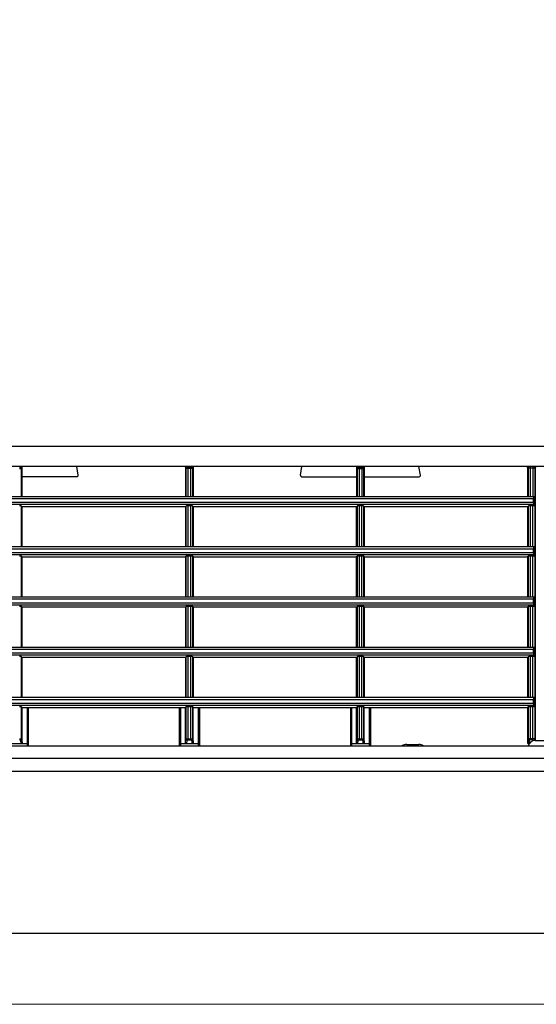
# Model space of a CAD drawing. Header units: millimetres. Extents: x -17122 to 7392, y -6480 to -3200.
# Tile 24 of 70: x -2057 to -2044, y -4902 to -4877. Entities that reach past the tile are written whole.
import ezdxf
from ezdxf.lldxf.tags import DXFTag

# ---------------------------------------------------------------- set-up
doc = ezdxf.new("R2010")
doc.units = ezdxf.units.MM
doc.layers.add('IS_Armatura_Therm', color=7, linetype='SOLID', true_color=0x000000)
doc.layers.add('IS_Wężownica OChP', color=7, linetype='Continuous', lineweight=5, true_color=0x800080)
tags = doc.linetypes.add('SOLID', pattern=[10, 10, 0]).pattern_tags.tags
tags[6:7] = [DXFTag(74, 4), DXFTag(75, 0), DXFTag(340, '0'), DXFTag(46, 0.0), DXFTag(50, 0.0), DXFTag(44, 0.0), DXFTag(45, 0.0)]
tags[4:5] = [DXFTag(74, 4), DXFTag(75, 0), DXFTag(340, '0'), DXFTag(46, 0.0), DXFTag(50, 0.0), DXFTag(44, 0.0), DXFTag(45, 0.0)]

# ---------------------------------------------------------------- blocks, each defined once
blk = doc.blocks.new('A$C3BB659E6')
at = {"color": 7, "linetype": 'Continuous'}
for p, q in [((1604, 122.52), (22, 122.52)), ((22, 82.25), (1604, 82.25)), ((1587, 78.98), (39, 78.98)), ((1587, 75.89), (39, 75.89)), ((1071.25, 74.51), (1068.26, 74.51)), ((1071.2, 74.51), (1071.2, 6.68)), ((1071.31, 74.51), (1071.36, 74.15)), ((1071.36, 6.68), (1071.36, 74.15)), ((1071.64, 74.55), (1071.66, 74.44)), ((1071.86, 74.39), (1072.54, 74.39)), ((1071.86, 74.39), (1071.86, 66.16)), ((1071.86, 74.1), (1072.54, 74.1)), ((1072.54, 66.16), (1072.54, 74.39)), ((1072.67, 75.21), (1072.84, 75.21)), ((1072.74, 74.44), (1072.84, 75.21)), ((1072.79, 75.38), (1072.9, 75.38)), ((1073.04, 74.15), (1073.14, 74.92)), ((1073.04, 66.18), (1073.04, 74.15)), ((1073.18, 75.08), (1073.2, 75.08)), ((1073.2, 66.38), (1073.2, 75.08)), ((1103.25, 75.5), (1100.26, 75.5)), ((1112.3, 66.38), (1112.3, 75.89)), ((1112.6, 66.38), (1112.6, 75.89)), ((1112.6, 75.34), (1117, 75.34)), ((1113.96, 74.15), (1113.84, 75.03)), ((1113.84, 75.03), (1113.84, 66.38)), ((1113.96, 74.15), (1113.96, 66.18)), ((1114.26, 74.44), (1114.14, 75.34)), ((1115.14, 74.39), (1114.46, 74.39)), ((1114.46, 74.39), (1114.46, 66.16)), ((1115.14, 74.1), (1114.46, 74.1)), ((1115.14, 66.16), (1115.14, 74.39)), ((1115.46, 75.34), (1115.34, 74.44)), ((1115.76, 75.03), (1115.64, 74.15)), ((1115.64, 66.18), (1115.64, 74.15)), ((1115.76, 75.03), (1115.76, 66.38)), ((1117, 66.38), (1117, 75.89)), ((1117.3, 66.38), (1117.3, 75.89)), ((1154.9, 66.38), (1154.9, 75.89)), ((1155.2, 66.38), (1155.2, 75.89)), ((1155.2, 75.34), (1159.6, 75.34)), ((1156.44, 75.03), (1156.44, 66.38)), ((1156.56, 74.15), (1156.44, 75.03)), ((1156.56, 74.15), (1156.56, 66.18)), ((1156.86, 74.44), (1156.74, 75.34)), ((1157.74, 74.39), (1157.06, 74.39)), ((1157.06, 74.39), (1157.06, 66.16)), ((1157.74, 74.1), (1157.06, 74.1)), ((1157.74, 66.16), (1157.74, 74.39)), ((1158.06, 75.34), (1157.94, 74.44)), ((1158.36, 75.03), (1158.24, 74.15)), ((1158.24, 66.18), (1158.24, 74.15)), ((1158.36, 75.03), (1158.36, 66.38)), ((1159.6, 66.38), (1159.6, 75.89)), ((1159.9, 66.38), (1159.9, 75.89)), ((1197.5, 66.38), (1197.5, 75.89)), ((1197.8, 66.38), (1197.8, 75.89)), ((1197.8, 75.34), (1202.2, 75.34)), ((1199.04, 75.03), (1199.04, 66.38)), ((1199.16, 74.15), (1199.04, 75.03)), ((1199.16, 74.15), (1199.16, 66.18)), ((1199.46, 74.44), (1199.34, 75.34)), ((1071.42, 66.17), (1071.69, 65.83)), ((1071.42, 66.17), (1071.42, 63.88)), ((1073.2, 66.38), (1073.04, 66.18)), ((1073.2, 66.38), (1113.84, 66.38)), ((1113.8, 66.38), (1113.96, 66.18)), ((1115.8, 66.38), (1115.64, 66.18)), ((1115.76, 66.38), (1156.44, 66.38)), ((1156.4, 66.38), (1156.56, 66.18)), ((1158.4, 66.38), (1158.24, 66.18)), ((1158.36, 66.38), (1199.04, 66.38)), ((1199, 66.38), (1199.16, 66.18)), ((1071.42, 63.88), (1328.58, 63.88)), ((1071.69, 65.83), (1328.31, 65.83)), ((1071.7, 65.33), (1328.3, 65.33)), ((1071.7, 65.33), (1071.7, 64.38)), ((1071.7, 64.38), (1328.3, 64.38)), ((1071.86, 66.16), (1072.54, 66.16)), ((1071.86, 63.88), (1071.86, 53.66)), ((1072.54, 53.66), (1072.54, 63.88)), ((1073.04, 53.68), (1073.04, 63.88)), ((1073.2, 53.88), (1073.2, 63.88)), ((1113.8, 63.88), (1113.8, 53.88)), ((1113.96, 63.88), (1113.96, 53.68)), ((1114.46, 66.16), (1115.14, 66.16)), ((1114.46, 63.88), (1114.46, 53.66)), ((1115.14, 53.66), (1115.14, 63.88)), ((1115.64, 53.68), (1115.64, 63.88)), ((1115.8, 63.88), (1115.8, 53.88)), ((1156.4, 63.88), (1156.4, 53.88)), ((1156.56, 63.88), (1156.56, 53.68)), ((1157.06, 66.16), (1157.74, 66.16)), ((1157.06, 63.88), (1157.06, 53.66)), ((1157.74, 53.66), (1157.74, 63.88)), ((1158.24, 53.68), (1158.24, 63.88)), ((1158.4, 53.88), (1158.4, 63.88)), ((1199, 63.88), (1199, 53.88)), ((1199.16, 63.88), (1199.16, 53.68)), ((1071.42, 53.67), (1071.69, 53.33)), ((1071.42, 53.67), (1071.42, 51.38)), ((1071.69, 53.33), (1328.31, 53.33)), ((1071.7, 52.83), (1328.3, 52.83)), ((1071.7, 52.83), (1071.7, 51.88)), ((1071.7, 51.88), (1328.3, 51.88)), ((1071.86, 53.66), (1072.54, 53.66)), ((1073.2, 53.88), (1073.04, 53.68)), ((1073.2, 53.88), (1113.8, 53.88)), ((1113.8, 53.88), (1113.96, 53.68)), ((1114.46, 53.66), (1115.14, 53.66)), ((1115.8, 53.88), (1115.64, 53.68)), ((1115.8, 53.88), (1156.4, 53.88)), ((1156.4, 53.88), (1156.56, 53.68)), ((1157.06, 53.66), (1157.74, 53.66)), ((1158.4, 53.88), (1158.24, 53.68)), ((1158.4, 53.88), (1199, 53.88)), ((1199, 53.88), (1199.16, 53.68)), ((1071.42, 51.38), (1328.58, 51.38)), ((1071.86, 51.38), (1071.86, 41.16)), ((1072.54, 41.16), (1072.54, 51.38)), ((1073.04, 41.18), (1073.04, 51.38)), ((1073.2, 41.38), (1073.2, 51.38)), ((1113.8, 51.38), (1113.8, 41.38)), ((1113.96, 51.38), (1113.96, 41.18)), ((1114.46, 51.38), (1114.46, 41.16)), ((1115.14, 41.16), (1115.14, 51.38)), ((1115.64, 41.18), (1115.64, 51.38)), ((1115.8, 51.38), (1115.8, 41.38)), ((1156.4, 51.38), (1156.4, 41.38)), ((1156.56, 51.38), (1156.56, 41.18)), ((1157.06, 51.38), (1157.06, 41.16)), ((1157.74, 41.16), (1157.74, 51.38)), ((1158.24, 41.18), (1158.24, 51.38)), ((1158.4, 41.38), (1158.4, 51.38)), ((1199, 51.38), (1199, 41.38)), ((1199.16, 51.38), (1199.16, 41.18)), ((1071.42, 41.17), (1071.69, 40.83)), ((1071.42, 41.17), (1071.42, 38.88)), ((1071.69, 40.83), (1328.31, 40.83)), ((1071.7, 40.33), (1328.3, 40.33)), ((1071.7, 40.33), (1071.7, 39.38)), ((1071.7, 39.38), (1328.3, 39.38)), ((1071.86, 41.16), (1072.54, 41.16)), ((1073.2, 41.38), (1073.04, 41.18)), ((1073.2, 41.38), (1113.8, 41.38)), ((1113.8, 41.38), (1113.96, 41.18)), ((1114.46, 41.16), (1115.14, 41.16)), ((1115.8, 41.38), (1115.64, 41.18)), ((1115.8, 41.38), (1156.4, 41.38)), ((1156.4, 41.38), (1156.56, 41.18)), ((1157.06, 41.16), (1157.74, 41.16)), ((1158.4, 41.38), (1158.24, 41.18)), ((1158.4, 41.38), (1199, 41.38)), ((1199, 41.38), (1199.16, 41.18)), ((1071.42, 38.88), (1328.58, 38.88)), ((1071.86, 38.88), (1071.86, 28.66)), ((1072.54, 28.66), (1072.54, 38.88)), ((1073.04, 28.68), (1073.04, 38.88)), ((1073.2, 28.88), (1073.2, 38.88)), ((1113.8, 38.88), (1113.8, 28.88)), ((1113.96, 38.88), (1113.96, 28.68)), ((1114.46, 38.88), (1114.46, 28.66)), ((1115.14, 28.66), (1115.14, 38.88)), ((1115.64, 28.68), (1115.64, 38.88)), ((1115.8, 38.88), (1115.8, 28.88)), ((1156.4, 38.88), (1156.4, 28.88)), ((1156.56, 38.88), (1156.56, 28.68)), ((1157.06, 38.88), (1157.06, 28.66)), ((1157.74, 28.66), (1157.74, 38.88)), ((1158.24, 28.68), (1158.24, 38.88)), ((1158.4, 28.88), (1158.4, 38.88)), ((1199, 38.88), (1199, 28.88)), ((1199.16, 38.88), (1199.16, 28.68)), ((1071.42, 28.67), (1071.69, 28.33)), ((1071.42, 28.67), (1071.42, 26.38)), ((1071.69, 28.33), (1328.31, 28.33)), ((1071.7, 27.83), (1328.3, 27.83)), ((1071.7, 27.83), (1071.7, 26.88)), ((1071.86, 28.66), (1072.54, 28.66)), ((1073.2, 28.88), (1073.04, 28.68)), ((1073.2, 28.88), (1113.8, 28.88)), ((1113.8, 28.88), (1113.96, 28.68)), ((1114.46, 28.66), (1115.14, 28.66)), ((1115.8, 28.88), (1115.64, 28.68)), ((1115.8, 28.88), (1156.4, 28.88)), ((1156.4, 28.88), (1156.56, 28.68)), ((1157.06, 28.66), (1157.74, 28.66)), ((1158.4, 28.88), (1158.24, 28.68)), ((1158.4, 28.88), (1199, 28.88)), ((1199, 28.88), (1199.16, 28.68)), ((1071.42, 26.38), (1328.58, 26.38)), ((1071.7, 26.88), (1328.3, 26.88)), ((1071.86, 26.38), (1071.86, 16.16)), ((1072.54, 16.16), (1072.54, 26.38)), ((1073.04, 16.18), (1073.04, 26.38)), ((1073.2, 16.38), (1073.2, 26.38)), ((1113.8, 26.38), (1113.8, 16.38)), ((1113.96, 26.38), (1113.96, 16.18)), ((1114.46, 26.38), (1114.46, 16.16)), ((1115.14, 16.16), (1115.14, 26.38)), ((1115.64, 16.18), (1115.64, 26.38)), ((1115.8, 26.38), (1115.8, 16.38)), ((1156.4, 26.38), (1156.4, 16.38)), ((1156.56, 26.38), (1156.56, 16.18)), ((1157.06, 26.38), (1157.06, 16.16)), ((1157.74, 16.16), (1157.74, 26.38)), ((1158.24, 16.18), (1158.24, 26.38)), ((1158.4, 16.38), (1158.4, 26.38)), ((1199, 26.38), (1199, 16.38)), ((1199.16, 26.38), (1199.16, 16.18)), ((1071.42, 16.17), (1071.69, 15.83)), ((1071.42, 16.17), (1071.42, 13.88)), ((1071.69, 15.83), (1328.31, 15.83)), ((1071.7, 15.33), (1328.3, 15.33)), ((1071.7, 15.33), (1071.7, 14.38)), ((1071.86, 16.16), (1072.54, 16.16)), ((1073.2, 16.38), (1073.04, 16.18)), ((1073.2, 16.38), (1113.8, 16.38)), ((1113.8, 16.38), (1113.96, 16.18)), ((1114.46, 16.16), (1115.14, 16.16)), ((1115.8, 16.38), (1115.64, 16.18)), ((1115.8, 16.38), (1156.4, 16.38)), ((1156.4, 16.38), (1156.56, 16.18)), ((1157.06, 16.16), (1157.74, 16.16)), ((1158.4, 16.38), (1158.24, 16.18)), ((1158.4, 16.38), (1199, 16.38)), ((1199, 16.38), (1199.16, 16.18)), ((1071.42, 13.88), (1328.58, 13.88)), ((1071.7, 14.38), (1328.3, 14.38)), ((1071.86, 6.38), (1071.86, 13.88)), ((1072.54, 6.38), (1072.54, 13.88)), ((1073.04, 6.68), (1073.04, 13.88)), ((1073.2, 6.68), (1073.2, 13.88)), ((1113.8, 13.88), (1113.8, 6.68)), ((1113.96, 13.88), (1113.96, 6.84)), ((1114.46, 6.54), (1114.46, 13.88)), ((1115.14, 6.54), (1115.14, 13.88)), ((1115.64, 6.84), (1115.64, 13.88)), ((1115.8, 6.68), (1115.8, 13.88)), ((1156.4, 13.88), (1156.4, 6.68)), ((1156.56, 13.88), (1156.56, 6.84)), ((1157.06, 13.88), (1157.06, 6.54)), ((1157.74, 6.54), (1157.74, 13.88)), ((1158.24, 6.84), (1158.24, 13.88)), ((1158.4, 6.68), (1158.4, 13.88)), ((1199, 13.88), (1199, 6.68)), ((1199.16, 13.88), (1199.16, 6.84)), ((1099.86, 8.53), (1100.24, 6.38)), ((1113.8, 8.88), (1100.16, 8.88)), ((1129.44, 8.88), (1115.8, 8.88)), ((1129.74, 8.53), (1129.36, 6.38)), ((1185.06, 8.53), (1185.44, 6.38)), ((1185.36, 8.88), (1199, 8.88)), ((39, 6.38), (1587, 6.38)), ((1073.2, 6.68), (1071.2, 6.68)), ((1113.96, 6.84), (1113.8, 6.68)), ((1114.26, 6.54), (1114.1, 6.38)), ((1115.14, 6.84), (1114.46, 6.84)), ((1115.14, 6.54), (1114.46, 6.54)), ((1115.5, 6.38), (1115.34, 6.54)), ((1115.8, 6.68), (1115.64, 6.84)), ((1156.4, 6.68), (1156.41, 6.68)), ((1156.41, 6.68), (1156.56, 6.84)), ((1156.71, 6.38), (1156.86, 6.54)), ((1157.06, 6.84), (1157.74, 6.84)), ((1157.06, 6.54), (1157.74, 6.54)), ((1157.94, 6.54), (1158.09, 6.38)), ((1158.24, 6.84), (1158.39, 6.68)), ((1158.39, 6.68), (1158.4, 6.68)), ((1199.16, 6.84), (1199, 6.68)), ((1199.46, 6.54), (1199.3, 6.38)), ((22, 1.38), (1604, 1.38))]:
    blk.add_line(p, q, dxfattribs=at)
for centre, radius, start, end in [((1071.25, 76.31), 1.8, 270, 346.4638), ((1072.88, 75.08), 0.3, 359.9829, 89.9822), ((1072.9, 75.08), 0.3, 0.0176, 90.0173), ((1100.25, 77.3), 1.8, 231.6592, 270), ((1103.25, 77.3), 1.8, 270, 308.3408), ((1100.16, 8.58), 0.3, 90, 190), ((1129.44, 8.58), 0.3, 350, 90), ((1185.36, 8.58), 0.3, 90, 190), ((1071.66, 6.68), 0.3, 179.9825, 269.9825), ((1072.74, 6.68), 0.3, 270.0175, 0.0175), ((1114.26, 6.84), 0.3, 180.0846, 269.9154), ((1115.34, 6.84), 0.3, 270.0846, 359.9154), ((1156.7, 6.68), 0.3, 180.0155, 269.9976), ((1156.71, 6.69), 0.3, 180.0846, 269.9154), ((1156.86, 6.84), 0.3, 180.0846, 269.9154), ((1157.94, 6.84), 0.3, 270.0846, 359.9154), ((1158.09, 6.69), 0.3, 270.0846, 359.9154), ((1158.1, 6.68), 0.3, 269.9845, 359.9828), ((1199.46, 6.84), 0.3, 180.0846, 269.9154)]:
    blk.add_arc(centre, radius, start, end, dxfattribs=at)
for centre, major_axis, ratio, start_param, end_param in [((1071.86, 66.18), (0.5, 0), 0.043661, -2.655799, -1.570796), ((1072.54, 66.18), (0.5, 0), 0.043661, -1.570796, -0.034907), ((1114.46, 66.18), (0.5, 0), 0.043661, -3.106686, -1.570796), ((1115.14, 66.18), (0.5, 0), 0.043661, -1.570796, -0.034907), ((1157.06, 66.18), (0.5, 0), 0.043661, -3.106686, -1.570796), ((1157.74, 66.18), (0.5, 0), 0.043661, -1.570796, -0.034907), ((1199.66, 66.18), (0.5, 0), 0.043661, -3.106686, -1.570796), ((1071.69, 65.33), (0, 0.5), 0.034921, -1.570796, -0.043633), ((1071.69, 64.38), (0, 0.5), 0.034921, -3.141593, -1.570796), ((1071.86, 53.68), (0.5, 0), 0.043661, -2.655799, -1.570796), ((1071.69, 52.83), (0, 0.5), 0.034921, -1.570796, -0.043633), ((1071.69, 51.88), (0, 0.5), 0.034921, -3.141593, -1.570796), ((1072.54, 53.68), (0.5, 0), 0.043661, -1.570796, -0.034907), ((1114.46, 53.68), (0.5, 0), 0.043661, -3.106686, -1.570796), ((1115.14, 53.68), (0.5, 0), 0.043661, -1.570796, -0.034907), ((1157.06, 53.68), (0.5, 0), 0.043661, -3.106686, -1.570796), ((1157.74, 53.68), (0.5, 0), 0.043661, -1.570796, -0.034907), ((1199.66, 53.68), (0.5, 0), 0.043661, -3.106686, -1.570796), ((1071.86, 41.18), (0.5, 0), 0.043661, -2.655799, -1.570796), ((1071.69, 40.33), (0, 0.5), 0.034921, -1.570796, -0.043633), ((1071.69, 39.38), (0, 0.5), 0.034921, -3.141593, -1.570796), ((1072.54, 41.18), (0.5, 0), 0.043661, -1.570796, -0.034907), ((1114.46, 41.18), (0.5, 0), 0.043661, -3.106686, -1.570796), ((1115.14, 41.18), (0.5, 0), 0.043661, -1.570796, -0.034907), ((1157.06, 41.18), (0.5, 0), 0.043661, -3.106686, -1.570796), ((1157.74, 41.18), (0.5, 0), 0.043661, -1.570796, -0.034907), ((1199.66, 41.18), (0.5, 0), 0.043661, -3.106686, -1.570796), ((1071.86, 28.68), (0.5, 0), 0.043661, -2.655799, -1.570796), ((1071.69, 27.83), (0, 0.5), 0.034921, -1.570796, -0.043633), ((1072.54, 28.68), (0.5, 0), 0.043661, -1.570796, -0.034907), ((1114.46, 28.68), (0.5, 0), 0.043661, -3.106686, -1.570796), ((1115.14, 28.68), (0.5, 0), 0.043661, -1.570796, -0.034907), ((1157.06, 28.68), (0.5, 0), 0.043661, -3.106686, -1.570796), ((1157.74, 28.68), (0.5, 0), 0.043661, -1.570796, -0.034907), ((1199.66, 28.68), (0.5, 0), 0.043661, -3.106686, -1.570796), ((1071.69, 26.88), (0, 0.5), 0.034921, -3.141593, -1.570796), ((1071.86, 16.18), (0.5, 0), 0.043661, -2.655799, -1.570796), ((1071.69, 15.33), (0, 0.5), 0.034921, -1.570796, -0.043633), ((1072.54, 16.18), (0.5, 0), 0.043661, -1.570796, -0.034907), ((1114.46, 16.18), (0.5, 0), 0.043661, -3.106686, -1.570796), ((1115.14, 16.18), (0.5, 0), 0.043661, -1.570796, -0.034907), ((1157.06, 16.18), (0.5, 0), 0.043661, -3.106686, -1.570796), ((1157.74, 16.18), (0.5, 0), 0.043661, -1.570796, -0.034907), ((1199.66, 16.18), (0.5, 0), 0.043661, -3.106686, -1.570796), ((1071.69, 14.38), (0, 0.5), 0.034921, -3.141593, -1.570796), ((1114.1, 6.68), (0.212, 0.212), 0.998783, 2.356803, 3.926382), ((1115.5, 6.68), (0.212, -0.212), 0.998783, -0.784789, 0.784789), ((1199.3, 6.68), (0.212, 0.212), 0.998783, -3.926382, -2.356803)]:
    blk.add_ellipse(centre, major_axis=major_axis, ratio=ratio, start_param=start_param, end_param=end_param, dxfattribs=at)
for points, knots in [([(1071.66, 74.44), (1071.58, 74.44), (1071.43, 74.38), (1071.36, 74.23), (1071.36, 74.15)], [0, 0, 0, 0, 0.505954, 1, 1, 1, 1]), ([(1071.36, 74.15), (1071.36, 74.15), (1071.38, 74.14), (1071.41, 74.13), (1071.45, 74.12), (1071.54, 74.11), (1071.68, 74.1), (1071.79, 74.1), (1071.86, 74.1)], [0, 0, 0, 0, 0.031717, 0.09448, 0.188975, 0.31256, 0.629303, 1, 1, 1, 1]), ([(1071.66, 74.44), (1071.66, 74.43), (1071.68, 74.42), (1071.75, 74.4), (1071.81, 74.39), (1071.86, 74.39)], [0, 0, 0, 0, 0.121032, 0.337953, 1, 1, 1, 1]), ([(1072.54, 74.39), (1072.59, 74.39), (1072.65, 74.4), (1072.72, 74.42), (1072.74, 74.43), (1072.74, 74.44)], [0, 0, 0, 0, 0.662047, 0.878968, 1, 1, 1, 1]), ([(1072.54, 74.1), (1072.61, 74.1), (1072.72, 74.1), (1072.86, 74.11), (1072.95, 74.12), (1072.99, 74.13), (1073.02, 74.14), (1073.04, 74.15), (1073.04, 74.15)], [0, 0, 0, 0, 0.370697, 0.68744, 0.811025, 0.90552, 0.968283, 1, 1, 1, 1]), ([(1072.74, 74.44), (1072.82, 74.44), (1072.97, 74.38), (1073.04, 74.23), (1073.04, 74.15)], [0, 0, 0, 0, 0.505954, 1, 1, 1, 1]), ([(1072.84, 75.21), (1072.85, 75.23), (1072.85, 75.28), (1072.86, 75.33), (1072.87, 75.36), (1072.88, 75.38), (1072.88, 75.38)], [0, 0, 0, 0, 0.420731, 0.725443, 0.914994, 1, 1, 1, 1]), ([(1072.84, 75.21), (1072.92, 75.21), (1073.07, 75.15), (1073.14, 74.99), (1073.14, 74.92)], [0, 0, 0, 0, 0.505954, 1, 1, 1, 1]), ([(1073.14, 74.92), (1073.15, 74.94), (1073.15, 74.98), (1073.16, 75.03), (1073.17, 75.06), (1073.18, 75.08), (1073.18, 75.08)], [0, 0, 0, 0, 0.419043, 0.722904, 0.912693, 1, 1, 1, 1]), ([(1112.3, 75.32), (1112.3, 75.32), (1112.31, 75.32), (1112.33, 75.33), (1112.35, 75.33), (1112.41, 75.33), (1112.49, 75.33), (1112.56, 75.34), (1112.6, 75.34)], [0, 0, 0, 0, 0.020938, 0.078209, 0.170589, 0.294707, 0.618302, 1, 1, 1, 1]), ([(1113.84, 75.03), (1113.84, 75.1), (1113.9, 75.27), (1114.06, 75.34), (1114.14, 75.34)], [0, 0, 0, 0, 0.500877, 1, 1, 1, 1]), ([(1113.96, 74.15), (1113.96, 74.23), (1114.03, 74.38), (1114.18, 74.44), (1114.26, 74.44)], [0, 0, 0, 0, 0.494046, 1, 1, 1, 1]), ([(1114.46, 74.1), (1114.39, 74.1), (1114.28, 74.1), (1114.14, 74.11), (1114.05, 74.12), (1114.01, 74.13), (1113.98, 74.14), (1113.96, 74.15), (1113.96, 74.15)], [0, 0, 0, 0, 0.370691, 0.687436, 0.811023, 0.905521, 0.968284, 1, 1, 1, 1]), ([(1114.46, 74.39), (1114.41, 74.39), (1114.35, 74.4), (1114.28, 74.42), (1114.26, 74.43), (1114.26, 74.44)], [0, 0, 0, 0, 0.662045, 0.878967, 1, 1, 1, 1]), ([(1115.34, 74.44), (1115.34, 74.43), (1115.32, 74.42), (1115.25, 74.4), (1115.19, 74.39), (1115.14, 74.39)], [0, 0, 0, 0, 0.121033, 0.337955, 1, 1, 1, 1]), ([(1115.64, 74.15), (1115.64, 74.15), (1115.62, 74.14), (1115.59, 74.13), (1115.55, 74.12), (1115.46, 74.11), (1115.32, 74.1), (1115.21, 74.1), (1115.14, 74.1)], [0, 0, 0, 0, 0.031716, 0.094479, 0.188977, 0.312564, 0.629309, 1, 1, 1, 1]), ([(1115.64, 74.15), (1115.64, 74.23), (1115.57, 74.38), (1115.42, 74.44), (1115.34, 74.44)], [0, 0, 0, 0, 0.494046, 1, 1, 1, 1]), ([(1115.46, 75.34), (1115.54, 75.34), (1115.7, 75.27), (1115.76, 75.1), (1115.76, 75.03)], [0, 0, 0, 0, 0.499123, 1, 1, 1, 1]), ([(1117.3, 75.32), (1117.3, 75.32), (1117.29, 75.32), (1117.28, 75.33), (1117.25, 75.33), (1117.19, 75.33), (1117.11, 75.33), (1117.04, 75.34), (1117, 75.34)], [0, 0, 0, 0, 0.020938, 0.078209, 0.170589, 0.294707, 0.618302, 1, 1, 1, 1]), ([(1154.9, 75.32), (1154.9, 75.32), (1154.91, 75.32), (1154.93, 75.33), (1154.95, 75.33), (1155.01, 75.33), (1155.09, 75.33), (1155.16, 75.34), (1155.2, 75.34)], [0, 0, 0, 0, 0.020938, 0.078209, 0.170589, 0.294707, 0.618302, 1, 1, 1, 1]), ([(1156.44, 75.03), (1156.44, 75.1), (1156.5, 75.27), (1156.66, 75.34), (1156.74, 75.34)], [0, 0, 0, 0, 0.500877, 1, 1, 1, 1]), ([(1156.56, 74.15), (1156.56, 74.23), (1156.63, 74.38), (1156.78, 74.44), (1156.86, 74.44)], [0, 0, 0, 0, 0.494046, 1, 1, 1, 1]), ([(1157.06, 74.1), (1156.99, 74.1), (1156.88, 74.1), (1156.74, 74.11), (1156.65, 74.12), (1156.61, 74.13), (1156.58, 74.14), (1156.56, 74.15), (1156.56, 74.15)], [0, 0, 0, 0, 0.370691, 0.687436, 0.811023, 0.905521, 0.968284, 1, 1, 1, 1]), ([(1157.06, 74.39), (1157.01, 74.39), (1156.95, 74.4), (1156.88, 74.42), (1156.86, 74.43), (1156.86, 74.44)], [0, 0, 0, 0, 0.662045, 0.878967, 1, 1, 1, 1]), ([(1157.94, 74.44), (1157.94, 74.43), (1157.92, 74.42), (1157.85, 74.4), (1157.79, 74.39), (1157.74, 74.39)], [0, 0, 0, 0, 0.121033, 0.337955, 1, 1, 1, 1]), ([(1158.24, 74.15), (1158.24, 74.15), (1158.22, 74.14), (1158.19, 74.13), (1158.15, 74.12), (1158.06, 74.11), (1157.92, 74.1), (1157.81, 74.1), (1157.74, 74.1)], [0, 0, 0, 0, 0.031716, 0.094479, 0.188977, 0.312564, 0.629309, 1, 1, 1, 1]), ([(1158.24, 74.15), (1158.24, 74.23), (1158.17, 74.38), (1158.02, 74.44), (1157.94, 74.44)], [0, 0, 0, 0, 0.494046, 1, 1, 1, 1]), ([(1158.06, 75.34), (1158.14, 75.34), (1158.3, 75.27), (1158.36, 75.1), (1158.36, 75.03)], [0, 0, 0, 0, 0.499123, 1, 1, 1, 1]), ([(1159.9, 75.32), (1159.9, 75.32), (1159.89, 75.32), (1159.88, 75.33), (1159.85, 75.33), (1159.79, 75.33), (1159.71, 75.33), (1159.64, 75.34), (1159.6, 75.34)], [0, 0, 0, 0, 0.020938, 0.078209, 0.170589, 0.294707, 0.618302, 1, 1, 1, 1]), ([(1197.5, 75.32), (1197.5, 75.32), (1197.51, 75.32), (1197.53, 75.33), (1197.55, 75.33), (1197.61, 75.33), (1197.69, 75.33), (1197.76, 75.34), (1197.8, 75.34)], [0, 0, 0, 0, 0.020938, 0.078209, 0.170589, 0.294707, 0.618302, 1, 1, 1, 1]), ([(1199.04, 75.03), (1199.04, 75.1), (1199.1, 75.27), (1199.26, 75.34), (1199.34, 75.34)], [0, 0, 0, 0, 0.500877, 1, 1, 1, 1]), ([(1199.16, 74.15), (1199.16, 74.23), (1199.23, 74.38), (1199.38, 74.44), (1199.46, 74.44)], [0, 0, 0, 0, 0.494046, 1, 1, 1, 1]), ([(1199.66, 74.1), (1199.59, 74.1), (1199.48, 74.1), (1199.34, 74.11), (1199.25, 74.12), (1199.21, 74.13), (1199.18, 74.14), (1199.16, 74.15), (1199.16, 74.15)], [0, 0, 0, 0, 0.370691, 0.687436, 0.811023, 0.905521, 0.968284, 1, 1, 1, 1]), ([(1199.66, 74.39), (1199.61, 74.39), (1199.55, 74.4), (1199.48, 74.42), (1199.46, 74.43), (1199.46, 74.44)], [0, 0, 0, 0, 0.662045, 0.878967, 1, 1, 1, 1]), ([(1071.5, 6.38), (1071.42, 6.38), (1071.26, 6.44), (1071.2, 6.6), (1071.2, 6.68)], [0, 0, 0, 0, 0.499988, 1, 1, 1, 1]), ([(1073.2, 6.68), (1073.2, 6.6), (1073.14, 6.44), (1072.98, 6.38), (1072.9, 6.38)], [0, 0, 0, 0, 0.500012, 1, 1, 1, 1]), ([(1114.46, 6.84), (1114.4, 6.84), (1114.28, 6.84), (1114.14, 6.84), (1114.05, 6.84), (1114.01, 6.84), (1113.98, 6.84), (1113.96, 6.84), (1113.96, 6.84)], [0, 0, 0, 0, 0.374756, 0.694936, 0.819487, 0.913937, 0.974831, 1, 1, 1, 1]), ([(1114.46, 6.54), (1114.43, 6.54), (1114.39, 6.54), (1114.33, 6.54), (1114.28, 6.54), (1114.27, 6.54), (1114.26, 6.54), (1114.26, 6.54)], [0, 0, 0, 0, 0.374354, 0.694195, 0.913083, 0.97415, 1, 1, 1, 1]), ([(1115.64, 6.84), (1115.64, 6.84), (1115.62, 6.84), (1115.59, 6.84), (1115.55, 6.84), (1115.46, 6.84), (1115.32, 6.84), (1115.2, 6.84), (1115.14, 6.84)], [0, 0, 0, 0, 0.025169, 0.086063, 0.180513, 0.305064, 0.625244, 1, 1, 1, 1]), ([(1115.34, 6.54), (1115.34, 6.54), (1115.33, 6.54), (1115.32, 6.54), (1115.27, 6.54), (1115.21, 6.54), (1115.17, 6.54), (1115.14, 6.54)], [0, 0, 0, 0, 0.02585, 0.086917, 0.305805, 0.625646, 1, 1, 1, 1]), ([(1156.56, 6.84), (1156.56, 6.84), (1156.58, 6.84), (1156.61, 6.84), (1156.65, 6.84), (1156.74, 6.84), (1156.88, 6.84), (1157, 6.84), (1157.06, 6.84)], [0, 0, 0, 0, 0.025169, 0.086063, 0.180513, 0.305063, 0.625243, 1, 1, 1, 1]), ([(1156.86, 6.54), (1156.86, 6.54), (1156.87, 6.54), (1156.88, 6.54), (1156.93, 6.54), (1156.99, 6.54), (1157.03, 6.54), (1157.06, 6.54)], [0, 0, 0, 0, 0.02585, 0.086916, 0.305804, 0.625645, 1, 1, 1, 1]), ([(1157.74, 6.84), (1157.8, 6.84), (1157.92, 6.84), (1158.06, 6.84), (1158.15, 6.84), (1158.19, 6.84), (1158.22, 6.84), (1158.24, 6.84), (1158.24, 6.84)], [0, 0, 0, 0, 0.374757, 0.694937, 0.819487, 0.913937, 0.974831, 1, 1, 1, 1]), ([(1157.74, 6.54), (1157.77, 6.54), (1157.81, 6.54), (1157.87, 6.54), (1157.92, 6.54), (1157.93, 6.54), (1157.94, 6.54), (1157.94, 6.54)], [0, 0, 0, 0, 0.374355, 0.694196, 0.913084, 0.97415, 1, 1, 1, 1]), ([(1199.66, 6.84), (1199.6, 6.84), (1199.48, 6.84), (1199.34, 6.84), (1199.25, 6.84), (1199.21, 6.84), (1199.18, 6.84), (1199.16, 6.84), (1199.16, 6.84)], [0, 0, 0, 0, 0.374756, 0.694936, 0.819487, 0.913937, 0.974831, 1, 1, 1, 1]), ([(1199.66, 6.54), (1199.63, 6.54), (1199.59, 6.54), (1199.53, 6.54), (1199.48, 6.54), (1199.47, 6.54), (1199.46, 6.54), (1199.46, 6.54)], [0, 0, 0, 0, 0.374354, 0.694195, 0.913083, 0.97415, 1, 1, 1, 1])]:
    blk.add_open_spline(points, degree=3, knots=knots, dxfattribs=at)

msp = doc.modelspace()

# ---------------------------------------------------------------- linework, layer by layer
at = {"layer": 'IS_Wężownica OChP', "color": 52, "true_color": 0xc8c800, "transparency": 33554687}
msp.add_lwpolyline([(-2123.578, -4586.1), (-2123.578, -4892.717, 0.414214), (-2114.578, -4901.717), (-1972.577, -4901.717, 0.414214), (-1963.577, -4892.717), (-1963.577, -4666.1, -0.414214)], format="xyb", dxfattribs=at)

# ---------------------------------------------------------------- block references
at = {"layer": 'IS_Armatura_Therm', "lineweight": 0, "xscale": 0.1, "yscale": 0.1, "zscale": 0.1, "rotation": 180}
msp.add_blockref('A$C3BB659E6', (-1937.277, -4887.699), dxfattribs=at)

doc.saveas('drawing.dxf')
